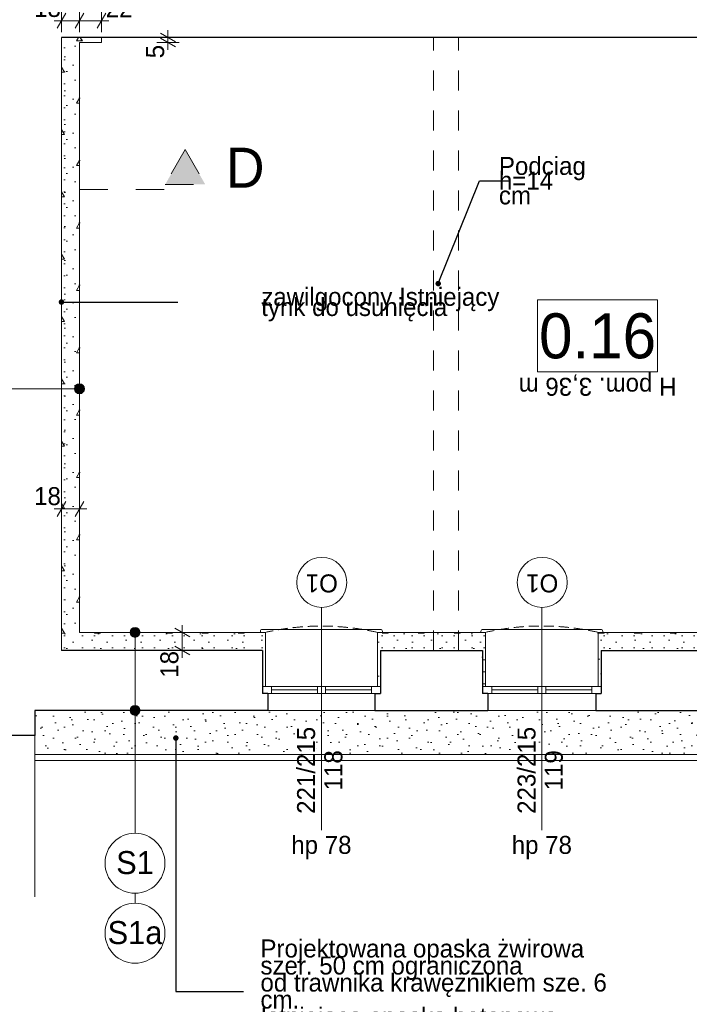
# Model space of a CAD drawing. Extents: x -145259 to -66341, y -2316 to 227384.
# Tile 4 of 141: x -126927 to -120229, y 44614 to 54461. Entities that reach past the tile are written whole.
import ezdxf

# ---------------------------------------------------------------- set-up
doc = ezdxf.new("R2010")
doc.units = 0
doc.header["$MEASUREMENT"] = 0
for name, pattern in [('Dashed', [564.444447, 282.222223, -282.222223]), ('Krawędzie ukryte', [150, 100, -50]), ('Przerywana', [400, 200, -200])]:
    doc.linetypes.add(name, pattern=pattern)
for name, color, linetype in [('Arch ocieplenie', 7, 'Continuous'), ('Arch opisy', 7, 'Continuous'), ('Arch wymiary', 7, 'Continuous')]:
    doc.layers.add(name, color=color, linetype=linetype)
for name, color, linetype, lineweight in [('Arch ocieplenie_Nr_Pióra__21', 7, 'Continuous', 13), ('Arch opisy okien_Nr_Pióra__21', 7, 'Continuous', 13), ('Arch opisy_Nr_Pióra__1', 7, 'Continuous', 25), ('Arch opisy_Nr_Pióra__21', 7, 'Continuous', 13), ('arch przekroje_Nr_Pióra__21', 7, 'Continuous', 13), ('arch przekroje_Nr_Pióra__5', 7, 'Continuous', 13), ('Arch teren_Nr_Pióra__5', 7, 'Continuous', 13), ('Arch wymiary_Nr_Pióra__21', 7, 'Continuous', 13), ('Arch wymiary_Nr_Pióra__5', 7, 'Continuous', 13), ('INWENT OPISY_Nr_Pióra__21', 7, 'Continuous', 13), ('INWENT STROPY_Nr_Pióra__21', 7, 'Continuous', 13), ('INWENT. OKNA_Nr_Pióra__21', 7, 'Continuous', 13), ('INWENT.ŚCIANY_Nr_Pióra__1', 7, 'Continuous', 25), ('INWENT.ŚCIANY_Nr_Pióra__20', 1, 'Continuous', 20), ('INWENT.ŚCIANY_Nr_Pióra__21', 7, 'Continuous', 13)]:
    doc.layers.add(name, color=color, linetype=linetype, lineweight=lineweight)
doc.layers.add('Arch okna_Nr_Pióra__82', color=7, linetype='Continuous', lineweight=20, true_color=0xaaaaaa)
doc.layers.add('Arch opisy_Nr_Pióra__3', color=7, linetype='Continuous', lineweight=20, true_color=0xff6600)
doc.styles.add('GENERATED_STYLE_1', font='txt')
doc.styles.add('GENERATED_STYLE_4', font='txt')
doc.styles.add('GENERATED_STYLE_5', font='txt')
doc.styles.add('GENERATED_STYLE_6', font='txt')
doc.styles.add('GENERATED_STYLE_7', font='txt')
doc.styles.add('GENERATED_STYLE_8', font='txt')
doc.dimstyles.new('GENERATED_STYLE__1', dxfattribs={"dimtxt": 179.999995, "dimasz": 114, "dimexe": 0.18, "dimexo": 0, "dimgap": 0.09, "dimtad": 1, "dimdec": 0, "dimlfac": 0.1, "dimzin": 0, "dimdsep": 46, "dimtxsty": 'GENERATED_STYLE_1', "dimblk": 'ARROWHEAD_2', "dimblk1": 'ARROWHEAD_2', "dimblk2": 'ARROWHEAD_2', "dimcen": 0.09, "dimclrd": 7, "dimclre": 7, "dimclrt": 7, "dimazin": 0, "dimtfac": 1, "dimtdec": 4, "dimtmove": 0, "dimatfit": 3, "dimfxl": 0, "dimtolj": 1, "dimtzin": 0, "dimarcsym": 0})
doc.dimstyles.new('GENERATED_STYLE__2', dxfattribs={"dimtxt": 179.999995, "dimasz": 114, "dimexe": 0.18, "dimexo": 0, "dimgap": 0.09, "dimtad": 1, "dimtih": 1, "dimtoh": 1, "dimdec": 0, "dimlfac": 0.1, "dimzin": 0, "dimdsep": 46, "dimtxsty": 'GENERATED_STYLE_1', "dimblk": 'ARROWHEAD_2', "dimblk1": 'ARROWHEAD_2', "dimblk2": 'ARROWHEAD_2', "dimcen": 0.09, "dimclrd": 7, "dimclre": 7, "dimclrt": 7, "dimazin": 0, "dimtfac": 1, "dimtdec": 4, "dimtmove": 0, "dimatfit": 3, "dimfxl": 0, "dimtolj": 1, "dimtzin": 0, "dimarcsym": 0})
doc.dimstyles.new('GENERATED_STYLE__9', dxfattribs={"dimtxt": 0.18, "dimasz": 109.44, "dimexe": 0.18, "dimexo": 0.0625, "dimgap": 0.09, "dimtad": 0, "dimtih": 1, "dimtoh": 1, "dimdec": 4, "dimzin": 0, "dimdsep": 46, "dimcen": 0.09, "dimadec": 0, "dimazin": 0, "dimtfac": 1, "dimtdec": 4, "dimtmove": 0, "dimatfit": 3, "dimldrblk": 'ARROWHEAD_11', "dimfxl": 0, "dimtolj": 1, "dimtzin": 0, "dimarcsym": 0})
pattern_1 = [(0, (0, 0), (0, 623.5383), [60, -300]), (0, (180, 311.8), (0, 623.5383), [60, -300]), (60, (0, 0), (-540, 311.7692), [60, -300]), (60, (360, 0), (-540, 311.7692), [60, -300]), (120, (60, 0), (540, 311.7692), [60, -300]), (120, (420, 0), (540, 311.7692), [60, -300]), (0, (0, 60), (0, 120), [0, -120, 0, -180.00001]), (45, (60, 60), (-84.85282, 84.85282), [0, -90, 0, -150.00001])]

# ---------------------------------------------------------------- blocks, each defined once
blk = doc.blocks.new('Ściana_106', base_point=(-126508.7, 54283.6))
at = {"layer": 'Arch ocieplenie_Nr_Pióra__21', "linetype": 'Continuous'}
h = blk.add_hatch(dxfattribs=at)
h.set_pattern_fill('Structural_Concrete', color=256, style=0, pattern_type=2)
h.set_pattern_definition(pattern_1)
h.paths.add_polyline_path([(-126508.7, 54283.6), (-126508.7, 48153.6), (-126328.7, 48333.6), (-126328.7, 54233.6)], flags=0)
for p, q in [((-126508.7, 54283.6), (-126508.7, 48153.6)), ((-126328.7, 48333.6), (-126328.7, 54233.6))]:
    blk.add_line(p, q, dxfattribs=at)
blk = doc.blocks.new('Ściana_107', base_point=(-126508.7, 54283.6))
at = {"layer": 'Arch ocieplenie_Nr_Pióra__21', "linetype": 'Continuous'}
h = blk.add_hatch(dxfattribs=at)
h.set_pattern_fill('Structural_Concrete', color=256, style=0, pattern_type=2)
h.set_pattern_definition(pattern_1)
h.paths.add_polyline_path([(-126328.7, 54233.6), (-126108.7, 54233.6), (-126108.7, 54283.6), (-126508.7, 54283.6)], flags=0)
for p, q in [((-126108.7, 54283.6), (-126508.7, 54283.6)), ((-126108.7, 54233.6), (-126108.7, 54283.6)), ((-126328.7, 54233.6), (-126108.7, 54233.6))]:
    blk.add_line(p, q, dxfattribs=at)
blk = doc.blocks.new('Ściana_108', base_point=(-124498.7, 47793.6))
at = {"layer": 'Arch ocieplenie_Nr_Pióra__21', "linetype": 'Continuous'}
h = blk.add_hatch(dxfattribs=at)
h.set_pattern_fill('Structural_Concrete', color=256, style=0, pattern_type=2)
h.set_pattern_definition(pattern_1)
h.paths.add_polyline_path([(-124468.7, 47793.6), (-124468.7, 48333.6), (-124498.7, 48153.6), (-124498.7, 47793.6)], flags=0)
for p, q in [((-124468.7, 47793.6), (-124468.7, 48333.6)), ((-124498.7, 48153.6), (-124498.7, 47793.6)), ((-124498.7, 47793.6), (-124468.7, 47793.6))]:
    blk.add_line(p, q, dxfattribs=at)
blk = doc.blocks.new('Ściana_109', base_point=(-123318.7, 47793.6))
at = {"layer": 'Arch ocieplenie_Nr_Pióra__21', "linetype": 'Continuous'}
h = blk.add_hatch(dxfattribs=at)
h.set_pattern_fill('Structural_Concrete', color=256, style=0, pattern_type=2)
h.set_pattern_definition(pattern_1)
h.paths.add_polyline_path([(-123318.7, 47793.6), (-123318.7, 48153.6), (-123348.7, 48333.6), (-123348.7, 47793.6)], flags=0)
for p, q in [((-123348.7, 48333.6), (-123348.7, 47793.6)), ((-123318.7, 47793.6), (-123318.7, 48153.6)), ((-123348.7, 47793.6), (-123318.7, 47793.6))]:
    blk.add_line(p, q, dxfattribs=at)
blk = doc.blocks.new('Ściana_110', base_point=(-122298.7, 47793.6))
at = {"layer": 'Arch ocieplenie_Nr_Pióra__21', "linetype": 'Continuous'}
h = blk.add_hatch(dxfattribs=at)
h.set_pattern_fill('Structural_Concrete', color=256, style=0, pattern_type=2)
h.set_pattern_definition(pattern_1)
h.paths.add_polyline_path([(-122268.7, 47793.6), (-122268.7, 48333.6), (-122298.7, 48153.6), (-122298.7, 47793.6)], flags=0)
for p, q in [((-122268.7, 47793.6), (-122268.7, 48333.6)), ((-122298.7, 48153.6), (-122298.7, 47793.6)), ((-122298.7, 47793.6), (-122268.7, 47793.6))]:
    blk.add_line(p, q, dxfattribs=at)
blk = doc.blocks.new('Ściana_111', base_point=(-121108.7, 47793.6))
at = {"layer": 'Arch ocieplenie_Nr_Pióra__21', "linetype": 'Continuous'}
h = blk.add_hatch(dxfattribs=at)
h.set_pattern_fill('Structural_Concrete', color=256, style=0, pattern_type=2)
h.set_pattern_definition(pattern_1)
h.paths.add_polyline_path([(-121108.7, 47793.6), (-121108.7, 48153.6), (-121138.7, 48333.6), (-121138.7, 47793.6)], flags=0)
for p, q in [((-121138.7, 48333.6), (-121138.7, 47793.6)), ((-121108.7, 47793.6), (-121108.7, 48153.6)), ((-121138.7, 47793.6), (-121108.7, 47793.6))]:
    blk.add_line(p, q, dxfattribs=at)
blk = doc.blocks.new('Ściana_115', base_point=(-126508.7, 48153.6))
at = {"layer": 'Arch ocieplenie_Nr_Pióra__21', "linetype": 'Continuous'}
h = blk.add_hatch(dxfattribs=at)
h.set_pattern_fill('Structural_Concrete', color=256, style=0, pattern_type=2)
h.set_pattern_definition(pattern_1)
h.paths.add_polyline_path([(-126508.7, 48153.6), (-124498.7, 48153.6), (-124468.7, 48333.6), (-126328.7, 48333.6)], flags=0)
for p, q in [((-124468.7, 48333.6), (-126328.7, 48333.6)), ((-126508.7, 48153.6), (-124498.7, 48153.6))]:
    blk.add_line(p, q, dxfattribs=at)
blk = doc.blocks.new('Ściana_116', base_point=(-123318.7, 48153.6))
at = {"layer": 'Arch ocieplenie_Nr_Pióra__21', "linetype": 'Continuous'}
h = blk.add_hatch(dxfattribs=at)
h.set_pattern_fill('Structural_Concrete', color=256, style=0, pattern_type=2)
h.set_pattern_definition(pattern_1)
h.paths.add_polyline_path([(-123318.7, 48153.6), (-122298.7, 48153.6), (-122268.7, 48333.6), (-123348.7, 48333.6)], flags=0)
for p, q in [((-122268.7, 48333.6), (-123348.7, 48333.6)), ((-123318.7, 48153.6), (-122298.7, 48153.6))]:
    blk.add_line(p, q, dxfattribs=at)
blk = doc.blocks.new('Ściana_117', base_point=(-121108.7, 48153.6))
at = {"layer": 'Arch ocieplenie_Nr_Pióra__21', "linetype": 'Continuous'}
h = blk.add_hatch(dxfattribs=at)
h.set_pattern_fill('Structural_Concrete', color=256, style=0, pattern_type=2)
h.set_pattern_definition(pattern_1)
h.paths.add_polyline_path([(-121108.7, 48153.6), (-120088.7, 48153.6), (-120058.7, 48333.6), (-121138.7, 48333.6)], flags=0)
for p, q in [((-120058.7, 48333.6), (-121138.7, 48333.6)), ((-121108.7, 48153.6), (-120088.7, 48153.6))]:
    blk.add_line(p, q, dxfattribs=at)
blk = doc.blocks.new('Linia_8', base_point=(-126328.7, 50769.7))
at = {"layer": 'Arch opisy_Nr_Pióra__21', "linetype": 'Continuous'}
for points in [[(-127058.7, 50769.7), (-127062.5, 50788.8), (-127073.4, 50805.1), (-127089.6, 50815.9), (-127108.7, 50819.7), (-127127.9, 50815.9), (-127144.1, 50805.1), (-127154.9, 50788.8), (-127158.7, 50769.7), (-127154.9, 50750.6), (-127144.1, 50734.3), (-127127.9, 50723.5), (-127108.7, 50719.7), (-127089.6, 50723.5), (-127073.4, 50734.3), (-127062.5, 50750.6)], [(-126278.7, 50769.7), (-126282.5, 50788.8), (-126293.4, 50805.1), (-126309.6, 50815.9), (-126328.7, 50819.7), (-126347.9, 50815.9), (-126364.1, 50805.1), (-126374.9, 50788.8), (-126378.7, 50769.7), (-126374.9, 50750.6), (-126364.1, 50734.3), (-126347.9, 50723.5), (-126328.7, 50719.7), (-126309.6, 50723.5), (-126293.4, 50734.3), (-126282.5, 50750.6)]]:
    blk.add_hatch(color=256, dxfattribs=at).paths.add_polyline_path(points, flags=0)
blk.add_line((-126378.7, 50769.7), (-127058.7, 50769.7), dxfattribs=at)
for centre in [(-127108.7, 50769.7), (-126328.7, 50769.7)]:
    blk.add_circle(centre, 50, dxfattribs=at)
blk = doc.blocks.new('Linia_12', base_point=(-125773.1, 47553.6))
at = {"layer": 'Arch opisy_Nr_Pióra__21', "linetype": 'Continuous'}
blk.add_line((-125773.1, 47553.6), (-125773.1, 46324.6), dxfattribs=at)
blk.add_circle((-125773.1, 46024.6), 300, dxfattribs=at)
blk = doc.blocks.new('Linia_13', base_point=(-125773.1, 48333.6))
at = {"layer": 'Arch opisy_Nr_Pióra__21', "linetype": 'Continuous'}
for points in [[(-125723.1, 48333.6), (-125726.9, 48352.7), (-125737.8, 48369), (-125754, 48379.8), (-125773.1, 48383.6), (-125792.3, 48379.8), (-125808.5, 48369), (-125819.3, 48352.7), (-125823.1, 48333.6), (-125819.3, 48314.5), (-125808.5, 48298.2), (-125792.3, 48287.4), (-125773.1, 48283.6), (-125754, 48287.4), (-125737.8, 48298.2), (-125726.9, 48314.5)], [(-125723.1, 47553.6), (-125726.9, 47572.7), (-125737.8, 47589), (-125754, 47599.8), (-125773.1, 47603.6), (-125792.3, 47599.8), (-125808.5, 47589), (-125819.3, 47572.7), (-125823.1, 47553.6), (-125819.3, 47534.5), (-125808.5, 47518.2), (-125792.3, 47507.4), (-125773.1, 47503.6), (-125754, 47507.4), (-125737.8, 47518.2), (-125726.9, 47534.5)]]:
    blk.add_hatch(color=256, dxfattribs=at).paths.add_polyline_path(points, flags=0)
blk.add_line((-125773.1, 48283.6), (-125773.1, 47603.6), dxfattribs=at)
for centre in [(-125773.1, 48333.6), (-125773.1, 47553.6)]:
    blk.add_circle(centre, 50, dxfattribs=at)
blk = doc.blocks.new('Linia_28', base_point=(-125773.1, 46024.6))
at = {"layer": 'Arch opisy_Nr_Pióra__21', "linetype": 'Continuous'}
blk.add_line((-125773.1, 45724.6), (-125773.1, 45624.6), dxfattribs=at)
for centre in [(-125773.1, 46024.6), (-125773.1, 45324.6)]:
    blk.add_circle(centre, 300, dxfattribs=at)
blk = doc.blocks.new('*D1241')
at = {"layer": 'Arch wymiary_Nr_Pióra__5', "linetype": 'Continuous'}
for p, q in [((-125226.1, 48290.3), (-125376.1, 48376.9)), ((-125301.1, 48333.6), (-125301.1, 48407)), ((-125188.6, 48333.6), (-125413.6, 48333.6)), ((-125301.1, 48153.6), (-125301.1, 48333.6)), ((-125376.1, 48196.9), (-125226.1, 48110.3)), ((-125188.6, 48153.6), (-125413.6, 48153.6)), ((-125301.1, 48080.3), (-125301.1, 48153.6))]:
    blk.add_line(p, q, dxfattribs=at)
at = {"layer": 'Arch wymiary_Nr_Pióra__21', "insert": (-125337.1, 47879.9), "char_height": 180, "attachment_point": 7, "rotation": 90, "style": 'GENERATED_STYLE_1'}
blk.add_mtext('{18}', dxfattribs=at)
blk = doc.blocks.new('ARROWHEAD_2')
at = {"color": 0, "linetype": 'Continuous', "lineweight": 0}
for p, q in [((0, 0), (-1, 0)), ((-0.378, -0.655), (0.378, 0.655))]:
    blk.add_line(p, q, dxfattribs=at)
blk = doc.blocks.new('*D1242')
at = {"layer": 'Arch wymiary_Nr_Pióra__5', "linetype": 'Continuous'}
for p, q in [((-126465.4, 49642.7), (-126552, 49492.7)), ((-126508.7, 49455.2), (-126508.7, 49680.2)), ((-126372, 49492.7), (-126285.4, 49642.7)), ((-126328.7, 49455.2), (-126328.7, 49680.2)), ((-126582.1, 49567.7), (-126508.7, 49567.7)), ((-126508.7, 49567.7), (-126328.7, 49567.7)), ((-126328.7, 49567.7), (-126255.4, 49567.7))]:
    blk.add_line(p, q, dxfattribs=at)
at = {"layer": 'Arch wymiary_Nr_Pióra__21', "insert": (-126782.5, 49603.7), "char_height": 180, "attachment_point": 7, "style": 'GENERATED_STYLE_1'}
blk.add_mtext('{18}', dxfattribs=at)
blk = doc.blocks.new('*D1243')
at = {"layer": 'Arch wymiary_Nr_Pióra__5', "linetype": 'Continuous'}
for p, q in [((-126508.7, 54337.5), (-126508.7, 54562.5)), ((-126328.7, 54337.5), (-126328.7, 54562.5)), ((-126465.4, 54525), (-126552, 54375)), ((-126285.4, 54525), (-126372, 54375)), ((-126582.1, 54450), (-126508.7, 54450)), ((-126508.7, 54450), (-126328.7, 54450))]:
    blk.add_line(p, q, dxfattribs=at)
at = {"layer": 'Arch wymiary_Nr_Pióra__21', "char_height": 180, "attachment_point": 7, "style": 'GENERATED_STYLE_1'}
for s, insert in [('{18}', (-126782.5, 54486)), ('{22}', (-126065.4, 54486))]:
    blk.add_mtext(s, dxfattribs=dict(at, insert=insert))
blk = doc.blocks.new('*D1244')
at = {"layer": 'Arch wymiary_Nr_Pióra__5', "linetype": 'Continuous'}
for p, q in [((-126328.7, 54337.5), (-126328.7, 54562.5)), ((-126108.7, 54337.5), (-126108.7, 54562.5)), ((-126285.4, 54525), (-126372, 54375)), ((-126152, 54375), (-126065.4, 54525)), ((-126328.7, 54450), (-126108.7, 54450)), ((-126108.7, 54450), (-126035.4, 54450))]:
    blk.add_line(p, q, dxfattribs=at)
at = {"layer": 'Arch wymiary_Nr_Pióra__21', "char_height": 180, "attachment_point": 7, "style": 'GENERATED_STYLE_1'}
for s, insert in [('{18}', (-126782.5, 54486)), ('{22}', (-126065.4, 54486))]:
    blk.add_mtext(s, dxfattribs=dict(at, insert=insert))
blk = doc.blocks.new('*D1245')
at = {"layer": 'Arch wymiary_Nr_Pióra__5', "linetype": 'Continuous'}
for p, q in [((-125330.6, 54283.6), (-125555.6, 54283.6)), ((-125518.1, 54326.9), (-125368.1, 54240.3)), ((-125368.1, 54190.3), (-125518.1, 54276.9)), ((-125443.1, 54283.6), (-125443.1, 54357)), ((-125443.1, 54233.6), (-125443.1, 54283.6)), ((-125330.6, 54233.6), (-125555.6, 54233.6)), ((-125443.1, 54160.3), (-125443.1, 54233.6))]:
    blk.add_line(p, q, dxfattribs=at)
at = {"layer": 'Arch wymiary_Nr_Pióra__21', "insert": (-125479.1, 54075.1), "char_height": 180, "attachment_point": 7, "rotation": 90, "style": 'GENERATED_STYLE_1'}
blk.add_mtext('{5}', dxfattribs=at)
blk = doc.blocks.new('ARROWHEAD_11')
at = {"color": 0, "linetype": 'Continuous', "lineweight": 0}
blk.add_line((0, 0), (-1, 0), dxfattribs=at)
at = {"color": 0, "linetype": 'Continuous', "lineweight": 0, "const_width": 0.25, "flags": 128}
blk.add_lwpolyline([(-0.125, 0, 1), (0.125, 0, 1)], format="xyb", close=True, dxfattribs=at)

msp = doc.modelspace()

# ---------------------------------------------------------------- hatches: boundary and pattern name
at = {"layer": 'Arch okna_Nr_Pióra__82', "linetype": 'Continuous'}
h = msp.add_hatch(dxfattribs=at)
h.set_pattern_fill('Render', color=256, style=0, pattern_type=2)
h.set_pattern_definition([(45, (0, 350), (-111.36932, 111.36932), [0, -105, 0, -157.5]), (110, (350, 350), (148.00159, 53.86817), [0, -77, 0, -133])])
h.paths.add_polyline_path([(-122243.7, 47553.6), (-123373.7, 47553.6), (-126773.7, 47553.6), (-126773.7, 47113.6), (-118368.7, 47113.6), (-118368.7, 47553.6)], flags=0)
at = {"layer": 'arch przekroje_Nr_Pióra__5', "linetype": 'Continuous'}
msp.add_hatch(color=256, dxfattribs=at).paths.add_polyline_path([(-125070.8, 52813.6), (-125470.8, 52813.6), (-125270.8, 53163.6)], flags=0)

# ---------------------------------------------------------------- linework, layer by layer
at = {"layer": 'Arch opisy okien_Nr_Pióra__21', "linetype": 'Continuous'}
for centre in [(-123904.8, 48833.6), (-121699.8, 48833.6)]:
    msp.add_circle(centre, 250, dxfattribs=at)
at = {"layer": 'Arch opisy_Nr_Pióra__21', "linetype": 'Continuous'}
for p, q in [((-121746.2, 51660.4), (-121746.2, 50940.4)), ((-120546.2, 51660.4), (-121746.2, 51660.4)), ((-120546.2, 50940.4), (-120546.2, 51660.4)), ((-121746.2, 50940.4), (-120546.2, 50940.4))]:
    msp.add_line(p, q, dxfattribs=at)
at = {"layer": 'arch przekroje_Nr_Pióra__5', "linetype": 'Dashed'}
for p, q in [((-125270.8, 53163.6), (-125470.8, 52813.6)), ((-125270.8, 53163.6), (-125070.8, 52813.6)), ((-125470.8, 52813.6), (-125070.8, 52813.6)), ((-126328.7, 52763.6), (-125270.8, 52763.6))]:
    msp.add_line(p, q, dxfattribs=at)
at = {"layer": 'Arch teren_Nr_Pióra__5', "linetype": 'Continuous'}
for p, q in [((-126773.7, 47303.6), (-126773.7, 45688.6)), ((-118368.7, 47113.6), (-126773.7, 47113.6)), ((-118368.7, 47053.6), (-126773.7, 47053.6))]:
    msp.add_line(p, q, dxfattribs=at)
at = {"layer": 'INWENT OPISY_Nr_Pióra__21', "linetype": 'Continuous'}
for p, q in [((-123908.7, 48583.6), (-123908.7, 46353.6)), ((-121703.7, 48583.6), (-121703.7, 46353.6))]:
    msp.add_line(p, q, dxfattribs=at)
at = {"layer": 'INWENT STROPY_Nr_Pióra__21', "linetype": 'Przerywana'}
for p, q in [((-122788.7, 48153.6), (-122788.7, 54283.6)), ((-122538.7, 48153.6), (-122538.7, 54283.6))]:
    msp.add_line(p, q, dxfattribs=at)
at = {"layer": 'INWENT. OKNA_Nr_Pióra__21', "linetype": 'Continuous'}
for p, q in [((-124498.7, 48363.6), (-123318.7, 48363.6)), ((-122293.7, 48363.6), (-121113.7, 48363.6)), ((-124518.7, 48343.6), (-124518.7, 48328.6)), ((-123298.7, 48343.6), (-123298.7, 48328.6)), ((-122313.7, 48343.6), (-122313.7, 48328.6)), ((-121093.7, 48343.6), (-121093.7, 48328.6)), ((-123328.7, 47793.6), (-124488.7, 47793.6)), ((-124408.7, 47723.6), (-124408.7, 47793.6)), ((-123948.7, 47723.6), (-123948.7, 47793.6)), ((-123868.7, 47723.6), (-123868.7, 47793.6)), ((-123408.7, 47723.6), (-123408.7, 47793.6)), ((-121123.7, 47793.6), (-122283.7, 47793.6)), ((-122203.7, 47723.6), (-122203.7, 47793.6)), ((-121743.7, 47723.6), (-121743.7, 47793.6)), ((-121663.7, 47723.6), (-121663.7, 47793.6)), ((-121203.7, 47723.6), (-121203.7, 47793.6)), ((-124488.7, 47723.6), (-123328.7, 47723.6)), ((-123948.7, 47758.6), (-124408.7, 47758.6)), ((-123408.7, 47758.6), (-123868.7, 47758.6)), ((-122283.7, 47723.6), (-121123.7, 47723.6)), ((-121743.7, 47758.6), (-122203.7, 47758.6)), ((-121203.7, 47758.6), (-121663.7, 47758.6))]:
    msp.add_line(p, q, dxfattribs=at)
for centre, start, end in [((-124498.7, 48343.6), 90, 180), ((-123318.7, 48343.6), 0, 90), ((-122293.7, 48343.6), 90, 180), ((-121113.7, 48343.6), 0, 90)]:
    msp.add_arc(centre, 20, start, end, dxfattribs=at)
at = {"layer": 'INWENT.ŚCIANY_Nr_Pióra__1', "linetype": 'Continuous'}
for p, q in [((-119008.7, 54283.6), (-126508.7, 54283.6)), ((-124498.7, 48153.6), (-126508.7, 48153.6)), ((-124498.7, 48153.6), (-124498.7, 47723.6)), ((-123318.7, 48153.6), (-123318.7, 47723.6)), ((-123318.7, 48153.6), (-122298.7, 48153.6)), ((-122298.7, 48153.6), (-122298.7, 47723.6)), ((-121108.7, 48153.6), (-121108.7, 47723.6)), ((-121108.7, 48153.6), (-120088.7, 48153.6)), ((-124443.7, 47723.6), (-124498.7, 47723.6)), ((-124443.7, 47723.6), (-124443.7, 47553.6)), ((-123373.7, 47723.6), (-123373.7, 47553.6)), ((-123373.7, 47723.6), (-123318.7, 47723.6)), ((-122243.7, 47723.6), (-122298.7, 47723.6)), ((-122243.7, 47723.6), (-122243.7, 47553.6)), ((-121163.7, 47723.6), (-121163.7, 47553.6)), ((-121163.7, 47723.6), (-121108.7, 47723.6)), ((-124443.7, 47553.6), (-126773.7, 47553.6)), ((-126773.7, 47553.6), (-126773.7, 47303.6)), ((-123373.7, 47553.6), (-122243.7, 47553.6)), ((-121163.7, 47553.6), (-120033.7, 47553.6)), ((-126773.7, 47303.6), (-127343.7, 47303.6))]:
    msp.add_line(p, q, dxfattribs=at)
at = {"layer": 'INWENT.ŚCIANY_Nr_Pióra__20', "linetype": 'Continuous'}
msp.add_line((-126508.7, 54283.6), (-126508.7, 48153.6), dxfattribs=at)
at = {"layer": 'INWENT.ŚCIANY_Nr_Pióra__21', "linetype": 'Continuous'}
for p, q in [((-124443.7, 47553.6), (-123373.7, 47553.6)), ((-122243.7, 47553.6), (-121163.7, 47553.6))]:
    msp.add_line(p, q, dxfattribs=at)
at = {"layer": 'INWENT.ŚCIANY_Nr_Pióra__21', "linetype": 'Krawędzie ukryte'}
for centre, radius, start, end in [((-123908.7, 45875.1), 2521.4, 77.16781, 102.83219), ((-121703.7, 45854.4), 2542.8, 77.16193, 102.83807)]:
    msp.add_arc(centre, radius, start, end, dxfattribs=at)

# ---------------------------------------------------------------- block references
at = {"layer": 'Arch ocieplenie'}
for name, p in [('Ściana_106', (-126508.7, 54283.6)), ('Ściana_107', (-126508.7, 54283.6)), ('Ściana_115', (-126508.7, 48153.6)), ('Ściana_108', (-124498.7, 47793.6)), ('Ściana_109', (-123318.7, 47793.6)), ('Ściana_116', (-123318.7, 48153.6)), ('Ściana_110', (-122298.7, 47793.6)), ('Ściana_111', (-121108.7, 47793.6)), ('Ściana_117', (-121108.7, 48153.6))]:
    msp.add_blockref(name, p, dxfattribs=at)
at = {"layer": 'Arch opisy', "linetype": 'Continuous'}
for name, p in [('Linia_8', (-126328.7, 50769.7)), ('Linia_13', (-125773.1, 48333.6)), ('Linia_12', (-125773.1, 47553.6)), ('Linia_28', (-125773.1, 46024.6))]:
    msp.add_blockref(name, p, dxfattribs=at)

# ---------------------------------------------------------------- texts
at = {"layer": 'Arch opisy okien_Nr_Pióra__21', "linetype": 'Continuous', "char_height": 180, "attachment_point": 2, "rotation": 180, "style": 'GENERATED_STYLE_8'}
for insert in [(-123904.8, 48733.3), (-121699.8, 48733.3)]:
    msp.add_mtext('{O1}', dxfattribs=dict(at, insert=insert))
at = {"layer": 'Arch opisy_Nr_Pióra__1', "linetype": 'Continuous'}
for s, insert, char_height, attachment_point, style in [('{0.16}', (-121146.2, 51067.8), 450, 8, 'GENERATED_STYLE_5'), ('{S1}', (-125773.1, 46146), 230, 2, 'GENERATED_STYLE_6'), ('{S1a}', (-125773.1, 45446), 230, 2, 'GENERATED_STYLE_6')]:
    msp.add_mtext(s, dxfattribs=dict(at, insert=insert, char_height=char_height, attachment_point=attachment_point, style=style))
at = {"layer": 'Arch opisy_Nr_Pióra__21', "linetype": 'Continuous', "insert": (-124518.3, 44719), "char_height": 180, "width": 3603.39, "attachment_point": 4, "line_spacing_factor": 0.567403, "style": 'GENERATED_STYLE_6'}
msp.add_mtext('{Projektowana opaska żwirowa\\Pszer. 50 cm ograniczona \\Pod trawnika krawężnikiem sze. 6 cm.\\PIstniejąca opaska betonowa \\Pdo usunęcia}', dxfattribs=at)
at = {"layer": 'Arch opisy_Nr_Pióra__3', "linetype": 'Continuous', "insert": (-124510, 51611.4), "char_height": 180, "width": 2297.23, "attachment_point": 4, "line_spacing_factor": 0.340663, "style": 'GENERATED_STYLE_6'}
msp.add_mtext('{zawilgocony Istniejący \\Ptynk do usunięcia}', dxfattribs=at)
at = {"layer": 'arch przekroje_Nr_Pióra__21', "linetype": 'Continuous', "insert": (-124670.8, 53180.8), "char_height": 400, "attachment_point": 2, "style": 'GENERATED_STYLE_8'}
msp.add_mtext('{D}', dxfattribs=at)
at = {"layer": 'INWENT OPISY_Nr_Pióra__21', "linetype": 'Continuous', "insert": (-122133.3, 52849.9), "char_height": 180, "width": 803.012, "attachment_point": 4, "line_spacing_factor": 0.491192, "style": 'GENERATED_STYLE_4'}
msp.add_mtext('{Podciag\\Ph=14 cm}', dxfattribs=at)
at = {"layer": 'INWENT OPISY_Nr_Pióra__21', "linetype": 'Continuous', "insert": (-121146.2, 50699.6), "char_height": 180, "attachment_point": 2, "rotation": 180, "style": 'GENERATED_STYLE_7'}
msp.add_mtext('{H pom. 3,36 m}', dxfattribs=at)
at = {"layer": 'INWENT OPISY_Nr_Pióra__21', "linetype": 'Continuous', "char_height": 180, "width": 1346.334, "attachment_point": 2, "rotation": 90, "style": 'GENERATED_STYLE_7'}
for s, insert, line_spacing_factor in [('{221/215\\P118}', (-124152, 46953.6), 0.909108), ('{223/215\\P119}', (-121947, 46953.6), 0.908754)]:
    msp.add_mtext(s, dxfattribs=dict(at, insert=insert, line_spacing_factor=line_spacing_factor))
at = {"layer": 'INWENT OPISY_Nr_Pióra__21', "linetype": 'Continuous', "char_height": 180, "attachment_point": 2, "style": 'GENERATED_STYLE_7'}
for insert in [(-123908.7, 46298), (-121703.7, 46298)]:
    msp.add_mtext('{hp 78}', dxfattribs=dict(at, insert=insert))

# ---------------------------------------------------------------- dimensions: what is measured, and where the dimension line sits
at = {"layer": 'Arch wymiary', "linetype": 'Continuous'}
for base, p1, p2, picture, middle in [((-126508.7, 54450), (-126508.7, 51218.6), (-126328.7, 51218.6), '*D1243', (-126645.9, 54576)), ((-126508.7, 54450), (-126328.7, 51218.6), (-126108.7, 54233.6), '*D1244', (-125928.8, 54576)), ((-126508.7, 49567.7), (-126508.7, 51218.6), (-126328.7, 51218.6), '*D1242', (-126645.9, 49693.7))]:
    dim = msp.add_linear_dim(base=base, p1=p1, p2=p2, dimstyle='GENERATED_STYLE__2', dxfattribs=at)
    dim.commit()
    dim.dimension.update_dxf_attribs({"geometry": picture, "text_midpoint": middle})
for base, p1, p2, picture, middle in [((-125443.1, 54233.6), (-126308.7, 54233.6), (-126308.7, 54283.6), '*D1245', (-125569.1, 54143.3)), ((-125301.1, 48153.6), (-125503.7, 48153.6), (-125503.7, 48333.6), '*D1241', (-125427.1, 48016.4))]:
    dim = msp.add_linear_dim(base=base, p1=p1, p2=p2, angle=90, dimstyle='GENERATED_STYLE__1', dxfattribs=at)
    dim.commit()
    dim.dimension.update_dxf_attribs({"geometry": picture, "text_midpoint": middle})

# ---------------------------------------------------------------- leaders
at = {"layer": 'Arch opisy_Nr_Pióra__21', "linetype": 'Continuous', "annotation_type": 0, "has_hookline": 1, "hookline_direction": 1, "text_width": 3505.7}
msp.add_leader([(-125364.6, 47276.8), (-125364.6, 44741.8), (-124687.9, 44741.8)], dimstyle='GENERATED_STYLE__9', dxfattribs=at)
at = {"layer": 'Arch opisy_Nr_Pióra__3', "linetype": 'Continuous', "annotation_type": 0, "has_hookline": 1, "hookline_direction": 1, "text_width": 1534.3}
msp.add_leader([(-126508.7, 51637.1), (-125344.9, 51637.1)], dimstyle='GENERATED_STYLE__9', dxfattribs=at)
at = {"layer": 'INWENT OPISY_Nr_Pióra__21', "linetype": 'Continuous', "annotation_type": 0, "has_hookline": 1, "hookline_direction": 1, "text_width": 985.7}
msp.add_leader([(-122740.3, 51821.7), (-122325.6, 52850.4), (-122022.6, 52850.4)], dimstyle='GENERATED_STYLE__9', dxfattribs=at)

doc.saveas('drawing.dxf')
